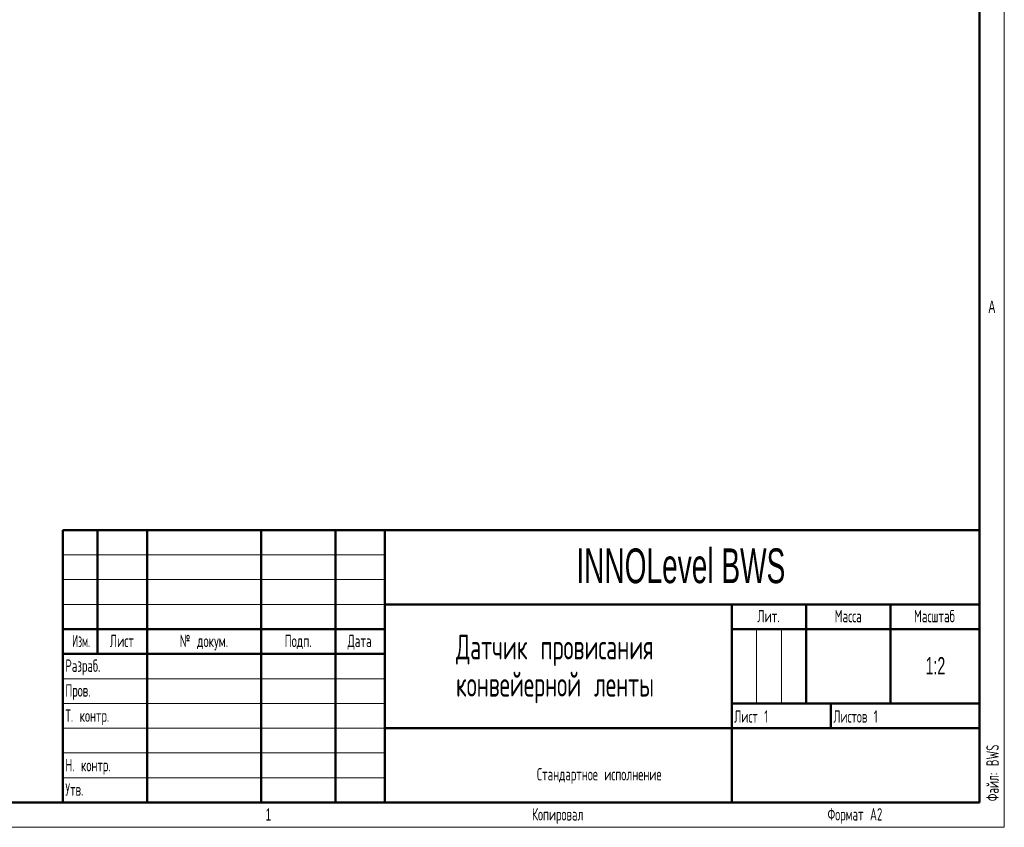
# Model space of a CAD drawing. Header units: millimetres. Extents: x 0 to 594, y 0 to 420.
# Tile 8 of 14: x 395 to 594, y 0 to 163. Entities that reach past the tile are written whole.
import ezdxf

# ---------------------------------------------------------------- set-up
doc = ezdxf.new("R2010")
doc.units = ezdxf.units.MM
doc.layers.add('ОСЕВЫЕ', color=7, linetype='Continuous')
doc.layers.add('ОСНОВНОЙ', color=7, linetype='Continuous', lineweight=25)
doc.styles.add('SLDTEXTSTYLE0', font='TXT', dxfattribs={"width": 0.605, "bigfont": 'bigfont'})
doc.styles.add('SLDTEXTSTYLE1', font='TXT', dxfattribs={"width": 0.605})
doc.styles.add('SLDTEXTSTYLE2', font='TXT', dxfattribs={"width": 0.620146, "bigfont": 'bigfont'})
doc.styles.add('SLDTEXTSTYLE3', font='TXT', dxfattribs={"width": 0.52792, "bigfont": 'bigfont'})

# ---------------------------------------------------------------- blocks, each defined once
blk = doc.blocks.new('SW_NOTE_0')
at = {"color": 0, "linetype": 'Continuous', "lineweight": 0, "char_height": 5, "attachment_point": 2, "style": 'SLDTEXTSTYLE0'}
for s, insert in [('Датчик провисания', (31.41, 6.43)), ('конвейерной ленты', (31.44, -1.07))]:
    blk.add_mtext(s, dxfattribs=dict(at, insert=insert))

msp = doc.modelspace()

# ---------------------------------------------------------------- linework, layer by layer
at = {"color": 7, "linetype": 'Continuous', "lineweight": 50}
for p, q in [((589, 5), (589, 415)), ((404, 60), (589, 60)), ((404, 60), (404, 5)), ((411, 35), (411, 60)), ((421, 60), (421, 5)), ((444, 60), (444, 5)), ((459, 60), (459, 5)), ((469, 60), (469, 5)), ((469, 45), (589, 45)), ((539, 45), (539, 5)), ((554, 45), (554, 25)), ((571, 45), (571, 25)), ((404, 40), (469, 40)), ((539, 40), (589, 40)), ((404, 35), (469, 35)), ((539, 25), (589, 25)), ((559, 25), (559, 20)), ((469, 20), (589, 20)), ((20, 5), (589, 5))]:
    msp.add_line(p, q, dxfattribs=at)
at = {"color": 7, "linetype": 'Continuous', "lineweight": 18}
for p, q in [((404, 55), (469, 55)), ((404, 50), (469, 50)), ((404, 45), (469, 45)), ((544, 40), (544, 25)), ((549, 40), (549, 25)), ((404, 30), (469, 30)), ((404, 25), (469, 25)), ((404, 20), (469, 20)), ((404, 15), (469, 15)), ((404, 10), (469, 10))]:
    msp.add_line(p, q, dxfattribs=at)
at = {"layer": 'ОСЕВЫЕ', "lineweight": 18}
for p in [(594, 420), (0, 0)]:
    msp.add_line(p, (594, 0), dxfattribs=at)
at = {"layer": 'ОСНОВНОЙ', "linetype": 'Continuous', "lineweight": 18}
for p, q in [((589, 415), (589, 5)), ((589, 5), (20, 5))]:
    msp.add_line(p, q, dxfattribs=at)

# ---------------------------------------------------------------- block references
at = {"color": 7, "linetype": 'Continuous', "lineweight": 0}
msp.add_blockref('SW_NOTE_0', (471.878472, 32.45234), dxfattribs=at)

# ---------------------------------------------------------------- texts
for s, insert, char_height, attachment_point, style in [('INNOLevel BWS', (528.715627, 56.281267), 7, 2, 'SLDTEXTSTYLE1'), ('Лит.', (546.407863, 43.869021), 2.5, 2, 'SLDTEXTSTYLE2'), ('Масса', (562.491494, 43.869021), 2.5, 2, 'SLDTEXTSTYLE2'), ('Масштаб', (579.893613, 43.869021), 2.5, 2, 'SLDTEXTSTYLE2'), ('Изм.', (407.680591, 38.869021), 2.5, 2, 'SLDTEXTSTYLE3'), ('Лист', (415.89785, 38.869021), 2.5, 2, 'SLDTEXTSTYLE2'), ('№ докум.', (432.46046, 38.869021), 2.5, 2, 'SLDTEXTSTYLE2'), ('Подп.', (451.481559, 38.869021), 2.5, 2, 'SLDTEXTSTYLE2'), ('Дата', (463.885853, 38.869021), 2.5, 2, 'SLDTEXTSTYLE2'), ('Разраб.', (404.5, 33.869021), 2.5, 1, 'SLDTEXTSTYLE0'), ('1:2', (580.104818, 34.361391), 3.5, 2, 'SLDTEXTSTYLE1'), ('Пров.', (404.5, 28.869021), 2.5, 1, 'SLDTEXTSTYLE0'), ('Т. контр.', (404.5, 23.782366), 2.5, 1, 'SLDTEXTSTYLE0'), ('Лист 1', (539.5, 23.619021), 2.5, 1, 'SLDTEXTSTYLE0'), ('Листов 1', (559.5, 23.619021), 2.5, 1, 'SLDTEXTSTYLE0'), ('Н. контр.', (404.5, 13.782366), 2.5, 1, 'SLDTEXTSTYLE0'), ('Стандартное исполнение', (524.819565, 11.957621), 2.5, 3, 'SLDTEXTSTYLE0'), ('Утв.', (404.5, 8.869021), 2.5, 1, 'SLDTEXTSTYLE0'), ('Копировал', (503.865669, 3.869021), 2.5, 2, 'SLDTEXTSTYLE0'), ('Формат А2', (563.848742, 3.869021), 2.5, 2, 'SLDTEXTSTYLE0')]:
    msp.add_mtext(s, dxfattribs=dict(at, insert=insert, char_height=char_height, attachment_point=attachment_point, style=style))
at = {"color": 7, "linetype": 'Continuous', "lineweight": 0, "insert": (590.380979, 5.25), "char_height": 2.5, "attachment_point": 1, "rotation": 90, "style": 'SLDTEXTSTYLE0'}
msp.add_mtext('Файл: BWS', dxfattribs=at)
at = {"layer": 'ОСНОВНОЙ', "char_height": 2.5, "attachment_point": 2, "style": 'SLDTEXTSTYLE1'}
for s, insert in [('A', (591.486979, 106.323442)), ('1', (445.482639, 3.823442))]:
    msp.add_mtext(s, dxfattribs=dict(at, insert=insert))

doc.saveas('drawing.dxf')
